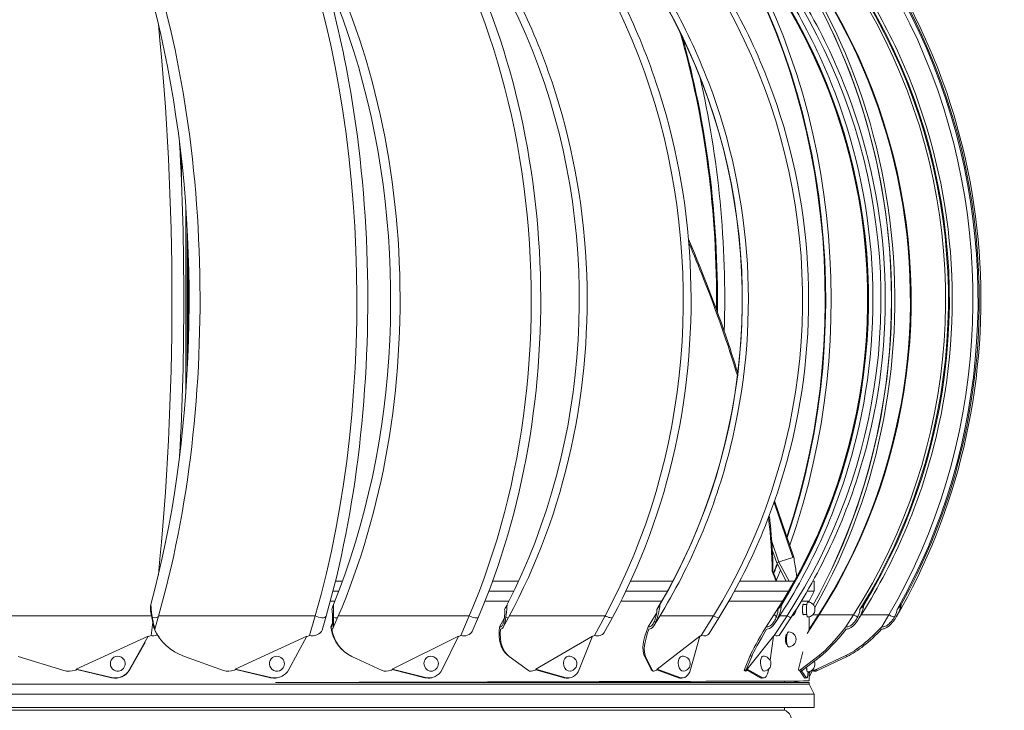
# Model space of a CAD drawing. Header units: millimetres. Extents: x -8040 to 8760, y -10081 to -7111.
# Tile 20 of 22: x 6005 to 6050, y -7702 to -7671. Entities that reach past the tile are written whole.
import ezdxf

# ---------------------------------------------------------------- set-up
doc = ezdxf.new("R2010")
doc.units = ezdxf.units.MM
doc.layers.add('PG_WYPOSAŻENIE', color=1, linetype='Continuous', lineweight=18)

# ---------------------------------------------------------------- blocks, each defined once
blk = doc.blocks.new('Darco')
at = {"extrusion": (0, 1, 0)}
for p, q in [((201.842, -868.638), (201.839, -868.011)), ((201.703, -874.998), (201.703, -869.509)), ((201.665, -870.128), (201.663, -874.349)), ((201.636, -873.748), (201.637, -870.729)), ((201.875, -876.811), (201.874, -876.588)), ((183.381, -880.014), (183.959, -878.319)), ((183.412, -880.024), (183.977, -878.369)), ((183.833, -880.163), (184.045, -879.542)), ((183.897, -880.185), (184.029, -879.798)), ((183.519, -880.744), (183.833, -880.163)), ((183.609, -880.744), (183.897, -880.185)), ((183.833, -880.163), (183.897, -880.185)), ((183.897, -880.185), (183.833, -880.163)), ((183.897, -880.185), (183.833, -880.163)), ((182.81, -880.744), (182.763, -880.744)), ((182.763, -880.744), (182.763, -881.044)), ((185.01, -880.744), (183.368, -880.744)), ((188.302, -880.744), (187.031, -880.744)), ((192.46, -880.744), (191.682, -880.744)), ((197.198, -880.744), (196.989, -880.744)), ((182.979, -881.044), (182.763, -881.044)), ((182.913, -881.344), (182.763, -881.044)), ((185.171, -881.044), (183.54, -881.044)), ((188.444, -881.044), (187.194, -881.044)), ((192.572, -881.044), (191.825, -881.044)), ((197.274, -881.044), (197.102, -881.044)), ((183.157, -881.344), (182.913, -881.344)), ((182.913, -881.375), (182.913, -881.344)), ((182.99, -881.443), (183.104, -881.444)), ((185.34, -881.344), (183.72, -881.344)), ((188.592, -881.344), (187.364, -881.344)), ((192.69, -881.344), (191.974, -881.344)), ((197.353, -881.344), (197.22, -881.344)), ((180.728, -882.112), (180.517, -881.753)), ((181.349, -881.753), (180.517, -881.753)), ((181.809, -882.112), (181.579, -881.753)), ((182.616, -881.753), (181.579, -881.753)), ((182.977, -882.315), (182.616, -881.753)), ((182.809, -881.753), (182.636, -881.753)), ((182.929, -882.21), (182.647, -881.769)), ((182.989, -881.743), (183.104, -881.744)), ((184.212, -882.112), (183.978, -881.753)), ((187.773, -882.112), (187.551, -881.753)), ((181.452, -881.916), (181.407, -881.844)), ((182.913, -881.819), (182.909, -881.81)), ((182.913, -882.185), (182.913, -881.812)), ((183.799, -882.347), (183.472, -881.846)), ((183.803, -881.78), (183.585, -881.78)), ((183.972, -882.374), (183.585, -881.78)), ((183.945, -881.998), (183.845, -881.846)), ((185.933, -882.322), (185.636, -881.842)), ((187.414, -881.78), (185.802, -881.78)), ((186.17, -882.374), (185.802, -881.78)), ((187.591, -882.067), (187.452, -881.842)), ((189.097, -882.291), (188.847, -881.832)), ((191.953, -881.78), (189.069, -881.78)), ((189.392, -882.374), (189.069, -881.78)), ((192.139, -882.123), (191.981, -881.832)), ((192.249, -882.112), (192.106, -881.848)), ((193.075, -882.256), (192.886, -881.816)), ((197.109, -881.78), (193.163, -881.78)), ((193.419, -882.374), (193.163, -881.78)), ((197.274, -882.163), (197.124, -881.816)), ((197.336, -882.112), (197.283, -881.991)), ((197.6, -882.216), (197.478, -881.792)), ((202.529, -881.78), (197.805, -881.78)), ((197.976, -882.374), (197.805, -881.78)), ((202.646, -882.185), (202.533, -881.792)), ((202.754, -882.374), (202.703, -881.973)), ((207.845, -881.78), (202.741, -881.78)), ((183.583, -882.344), (183.602, -882.344)), ((202.686, -882.112), (202.679, -882.089)), ((183.583, -882.644), (183.602, -882.644)), ((183.972, -882.374), (183.992, -882.399)), ((184.097, -883.118), (183.991, -882.395)), ((183.991, -882.395), (184.782, -883.395)), ((186.17, -882.374), (186.213, -882.408)), ((186.493, -883.401), (186.209, -882.395)), ((186.209, -882.395), (187.501, -883.395)), ((189.392, -882.374), (189.456, -882.412)), ((189.849, -883.401), (189.449, -882.395)), ((189.449, -882.395), (191.154, -883.395)), ((193.419, -882.374), (193.499, -882.415)), ((193.98, -883.401), (193.49, -882.395)), ((193.49, -882.395), (195.492, -883.395)), ((197.976, -882.374), (198.068, -882.417)), ((198.603, -883.401), (198.057, -882.395)), ((198.057, -882.395), (200.219, -883.395)), ((202.535, -882.402), (202.516, -882.43)), ((202.754, -882.374), (202.848, -882.417)), ((202.848, -882.417), (202.838, -882.395)), ((203.403, -883.401), (202.838, -882.395)), ((202.838, -882.395), (205.014, -883.395)), ((202.937, -882.588), (203.395, -883.405)), ((183.236, -883.392), (183.112, -882.866)), ((197.024, -882.778), (196.996, -882.805)), ((181.81, -882.979), (181.772, -883.007)), ((182.664, -883.431), (181.772, -883.007)), ((181.81, -882.979), (182.702, -883.404)), ((182.617, -882.979), (182.576, -883.007)), ((183.131, -883.431), (182.576, -883.007)), ((182.617, -882.979), (183.173, -883.404)), ((184.692, -882.979), (184.65, -883.007)), ((184.83, -883.431), (184.65, -883.007)), ((184.692, -882.979), (184.872, -883.404)), ((187.645, -883.431), (187.852, -883.007)), ((187.891, -882.979), (187.684, -883.404)), ((187.891, -882.979), (187.852, -883.007)), ((191.383, -883.431), (191.963, -883.007)), ((192.013, -882.968), (191.978, -882.995)), ((195.791, -883.431), (196.705, -883.007)), ((200.567, -883.431), (201.752, -883.007)), ((205.387, -883.431), (206.763, -883.007)), ((182.664, -883.431), (182.702, -883.404)), ((182.828, -883.42), (182.8, -883.44)), ((182.822, -883.424), (182.913, -883.638)), ((182.913, -883.527), (182.881, -883.451)), ((182.913, -883.747), (182.913, -883.462)), ((182.989, -883.393), (183.004, -883.393)), ((183.148, -883.443), (183.007, -883.645)), ((183.056, -883.649), (183.2, -883.443)), ((183.131, -883.431), (183.173, -883.404)), ((183.228, -883.425), (183.187, -883.452)), ((183.236, -883.397), (183.236, -883.392)), ((184.138, -883.401), (184.137, -883.389)), ((184.782, -883.395), (184.338, -883.645)), ((184.384, -883.649), (184.796, -883.417)), ((184.782, -883.395), (184.784, -883.402)), ((184.784, -883.402), (184.798, -883.42)), ((184.798, -883.42), (184.802, -883.424)), ((184.83, -883.431), (184.872, -883.404)), ((184.877, -883.427), (184.835, -883.454)), ((187.501, -883.395), (186.818, -883.645)), ((186.857, -883.649), (187.509, -883.411)), ((187.501, -883.395), (187.497, -883.402)), ((187.497, -883.402), (187.52, -883.42)), ((187.52, -883.42), (187.527, -883.424)), ((187.671, -883.42), (187.631, -883.447)), ((187.645, -883.431), (187.684, -883.404)), ((191.154, -883.395), (190.279, -883.645)), ((190.308, -883.649), (191.154, -883.408)), ((191.154, -883.395), (191.143, -883.402)), ((191.143, -883.402), (191.174, -883.42)), ((191.174, -883.42), (191.183, -883.424)), ((195.492, -883.395), (194.484, -883.645)), ((194.502, -883.649), (195.484, -883.406)), ((195.492, -883.395), (195.476, -883.402)), ((195.476, -883.402), (195.512, -883.42)), ((195.512, -883.42), (195.523, -883.424)), ((200.219, -883.395), (199.147, -883.645)), ((199.153, -883.649), (200.204, -883.404)), ((200.219, -883.395), (200.198, -883.402)), ((200.198, -883.402), (200.237, -883.42)), ((200.237, -883.42), (200.25, -883.424)), ((203.395, -883.405), (203.403, -883.401)), ((203.943, -883.649), (204.992, -883.403)), ((205.014, -883.395), (203.95, -883.645)), ((205.014, -883.395), (204.989, -883.402)), ((204.989, -883.402), (205.028, -883.42)), ((205.028, -883.42), (205.041, -883.424)), ((182.913, -883.844), (182.763, -884.144)), ((199.006, -883.795), (182.913, -883.795)), ((182.913, -883.844), (182.913, -883.795)), ((219.361, -883.844), (182.913, -883.844)), ((183.038, -883.661), (182.989, -883.657)), ((183.056, -883.649), (183.007, -883.645)), ((183.27, -883.763), (183.212, -883.749)), ((183.27, -883.763), (183.27, -883.749)), ((183.369, -883.763), (183.27, -883.763)), ((183.369, -883.763), (183.369, -883.749)), ((183.658, -883.75), (183.658, -883.795)), ((184.331, -883.661), (184.286, -883.657)), ((184.384, -883.649), (184.338, -883.645)), ((186.767, -883.66), (186.728, -883.656)), ((186.857, -883.649), (186.818, -883.645)), ((190.175, -883.659), (190.145, -883.655)), ((190.308, -883.649), (190.279, -883.645)), ((194.306, -883.652), (194.288, -883.648)), ((194.502, -883.649), (194.484, -883.645)), ((198.763, -883.576), (198.757, -883.572)), ((199.153, -883.649), (199.147, -883.645)), ((203.943, -883.649), (203.95, -883.645)), ((219.51, -884.144), (182.763, -884.144)), ((182.763, -884.144), (182.763, -884.544)), ((219.51, -884.544), (182.763, -884.544)), ((183.658, -884.544), (183.658, -884.632)), ((218.748, -884.632), (183.658, -884.632))]:
    blk.add_line(p, q, dxfattribs=at)
for centre, radius, start, end in [((182.968, -881.593), 0.225, 89.8402, 269.8402), ((183.538, -881.594), 0.225, 180.6691, 244.3812), ((183.538, -882.494), 0.225, 90, 270), ((182.968, -883.243), 0.225, 155.3617, 269.8402), ((184.294, -883.228), 0.225, 85.023, 265.023), ((186.727, -883.228), 0.225, 84.1819, 264.1819), ((190.147, -883.228), 0.225, 82.3812, 262.3812), ((194.32, -883.228), 0.225, 77.8082, 257.8082), ((198.963, -883.228), 0.225, 55.6907, 235.6907), ((203.758, -883.228), 0.225, 299.0901, 119.0901), ((183.758, -884.915), 0.3, 109.4712, 250.5288)]:
    blk.add_arc(centre, radius, start, end)
for centre, major_axis, ratio, start_param, end_param in [((193.561, -872.254), (0, -17.366), 0.897258, 3.264591, 5.291157), ((195.84, -872.254), (0, -17.366), 0.980955, 3.264591, 5.291157), ((198.484, -872.254), (0, -17.366), 0.997801, 3.264591, 5.291157), ((193.416, -872.254), (0, -17.416), 0.897258, 3.326566, 5.268273), ((193.436, -872.254), (0, -17.396), 0.897258, 3.307238, 5.279058), ((195.785, -872.254), (0, -17.396), 0.980955, 3.307238, 5.279058), ((195.776, -872.254), (0, -17.416), 0.980955, 3.326566, 5.268273), ((198.503, -872.254), (0, -17.396), 0.997801, 3.307238, 5.279058), ((198.506, -872.254), (0, -17.416), 0.997801, 3.326566, 5.268273), ((199.604, -872.254), (0, -17.416), 0.946649, 3.383649, 5.291157), ((201.405, -872.254), (0, -17.396), 0.946649, 3.307238, 5.279058), ((201.419, -872.254), (0, -17.416), 0.946649, 3.326566, 5.268273), ((201.185, -872.254), (0, -17.416), 0.830984, 3.383649, 5.291157), ((204.318, -872.254), (0, -17.416), 0.830984, 3.326566, 5.268273), ((207.005, -872.254), (0, -17.416), 0.658689, 3.326566, 5.268273), ((209.297, -872.254), (0, -17.416), 0.441506, 3.326566, 5.268273), ((196.877, -872.254), (0, -17.366), 0.980955, 3.385474, 5.291157), ((198.132, -872.254), (0, -17.416), 0.997801, 3.469844, 5.291157), ((202.767, -872.254), (0, -17.416), 0.658689, 3.687695, 5.291157), ((196.932, -872.254), (0, -17.396), 0.980955, 3.704694, 5.291157), ((196.044, -872.254), (0, -17.396), 0.897258, 3.797287, 5.269338), ((195.919, -872.254), (0, -17.366), 0.897258, 3.871548, 5.276331), ((195.508, -872.254), (0, -17.396), 0.752415, 3.926771, 5.137163), ((195.539, -872.254), (0, -17.416), 0.752415, 3.92504, 5.135378), ((204.242, -872.254), (0, -17.416), 0.441506, 3.960699, 5.291157), ((195.321, -872.254), (0, -17.366), 0.752415, 3.977933, 5.152914), ((205.51, -872.254), (0, -17.416), 0.194234, 4.215778, 5.209), ((196.065, -872.254), (0, -17.416), 0.897258, 4.232601, 5.192177), ((195.398, -872.254), (0, -17.416), 0.556296, 4.23159, 4.72969), ((195.36, -872.254), (0, -17.396), 0.556296, 4.239174, 4.733834), ((195.124, -872.254), (0, -17.366), 0.556296, 4.314733, 4.767526), ((205.151, -872.254), (0, -17.416), 0.194234, 4.438441, 4.986337), ((183.475, -880.047), (0.0946, -0.0323), 0.011855, 2.909685, 3.166509), ((183.475, -880.047), (0.0946, -0.0323), 0.011855, 2.909685, 3.166509), ((183.475, -880.047), (0.0946, -0.0323), 0.011855, 2.466297, 2.803748), ((183.475, -880.047), (0.0946, -0.0323), 0.011855, 2.466297, 2.803748), ((195.508, -872.254), (0, -17.396), 0.752415, 5.188526, 5.206386), ((195.539, -872.254), (0, -17.416), 0.752415, 5.186985, 5.204702), ((195.321, -872.254), (0, -17.366), 0.752415, 5.200999, 5.220493), ((201.203, -880.445), (-18.1, -0.03), 0.006006, 5.960877, 5.965381), ((182.968, -881.593), (-0.001, -0.225), 0.130266, 0, 3.109972), ((182.968, -881.593), (-0.001, -0.225), 0.130266, 3.109972, 3.141593), ((180.475, -881.736), (-0.129, -0.076), 0.241501, 0.060944, 1.76018), ((181.575, -881.736), (0.126, 0.081), 0.106245, 3.41708, 4.675295), ((182.669, -881.736), (0.126, 0.081), 0.106245, 4.346767, 4.465136), ((184.013, -881.736), (0.126, 0.082), 0.036251, 1.8277, 2.605411), ((201.313, -872.254), (0, -17.366), 0.946649, 5.287154, 5.291157), ((187.622, -881.736), (0.128, 0.079), 0.176277, 2.049779, 2.281641), ((181.575, -881.736), (0.168, 0.108), 0.106245, 2.963066, 3.141593), ((183.639, -881.736), (0.168, 0.109), 0.036251, 3.141593, 4.356418), ((184.013, -881.736), (0.168, 0.109), 0.036251, 3.141593, 3.539929), ((185.807, -881.736), (0.17, 0.105), 0.176277, 3.141593, 4.578497), ((187.622, -881.736), (0.17, 0.105), 0.176277, 3.141593, 3.762008), ((189.023, -881.736), (0.176, 0.095), 0.30429, 3.141593, 4.811676), ((192.157, -881.736), (0.176, 0.095), 0.30429, 3.141593, 3.995187), ((193.069, -881.736), (0.184, 0.079), 0.411566, 3.141593, 5.063912), ((197.308, -881.736), (0.184, 0.079), 0.411566, 3.141593, 4.247423), ((197.67, -881.736), (0.192, 0.055), 0.490794, 3.141593, 5.340275), ((202.725, -881.736), (0.192, 0.055), 0.490794, 3.141593, 4.523786), ((181.014, -881.003), (1.472, -2.021), 0.369601, 5.008268, 5.685397), ((180.976, -881.03), (1.472, -2.021), 0.369601, 5.035108, 5.685397), ((181.469, -881.03), (1.386, -2.081), 0.162601, 5.190144, 5.840433), ((181.51, -881.003), (1.386, -2.081), 0.162601, 5.163304, 5.840433), ((182.994, -882.243), (-0.117, -0.096), 0.449916, 4.907084, 5.025453), ((183.538, -882.494), (0, -0.225), 0.268487, 0, 3.141593), ((183.97, -882.243), (-0.173, -0.101), 0.605975, 0.030406, 1.24523), ((183.307, -881.03), (1.37, -2.091), 0.05548, 0.29855, 0.948839), ((183.349, -881.003), (1.37, -2.091), 0.05548, 0.29855, 0.975679), ((186.12, -882.243), (-0.198, -0.052), 0.685576, 0.20532, 1.642225), ((186.364, -881.03), (1.42, -2.057), 0.269781, 0.150762, 0.801052), ((186.404, -881.003), (1.42, -2.057), 0.269781, 0.150762, 0.827892), ((189.298, -882.243), (-0.214, 0.004), 0.677654, 0.365442, 2.035526), ((190.433, -881.03), (1.545, -1.965), 0.465696, 6.267035, 6.917324), ((190.468, -881.003), (1.545, -1.965), 0.465696, 0, 0.660979), ((193.287, -882.243), (-0.219, 0.047), 0.627264, 0.420363, 2.342682), ((195.236, -881.03), (1.761, -1.775), 0.629874, 6.059577, 6.709866), ((195.263, -881.003), (1.761, -1.775), 0.629874, 0, 0.453521), ((197.816, -882.243), (-0.215, 0.08), 0.564052, 0.395301, 2.593983), ((200.445, -881.03), (2.071, -1.4), 0.751128, 5.779834, 6.430124), ((200.463, -881.003), (2.071, -1.4), 0.751128, 0, 0.173778), ((202.576, -882.243), (-0.204, 0.105), 0.48954, 1.753281, 2.822569), ((184.294, -883.228), (-0.02, -0.224), 0.393764, 0, 2.745786), ((184.294, -883.228), (-0.02, -0.224), 0.393764, 2.745786, 3.141593), ((186.727, -883.228), (-0.023, -0.224), 0.617359, 0, 2.774332), ((186.727, -883.228), (-0.023, -0.224), 0.617359, 2.774332, 3.141593), ((190.147, -883.228), (-0.03, -0.223), 0.798883, 0, 2.817966), ((190.147, -883.228), (-0.03, -0.223), 0.798883, 2.817966, 3.141593), ((194.32, -883.228), (-0.048, -0.22), 0.925963, 0, 2.908964), ((194.32, -883.228), (-0.048, -0.22), 0.925963, 2.908964, 3.141593), ((198.963, -883.228), (-0.127, -0.186), 0.989941, 0, 3.141593), ((203.758, -883.228), (0.109, -0.197), 0.986456, 3.141593, 6.283185), ((182.505, -883.036), (0.294, -0.404), 0.369601, 5.685397, 6.283185), ((182.543, -883.009), (0.294, -0.404), 0.369601, 5.685397, 6.218875), ((183.029, -883.159), (0.04, 0.498), 0.143334, 2.24977, 3.381054), ((182.968, -883.243), (-0.001, -0.225), 0.130266, 0, 1.192221), ((182.91, -883.036), (0.277, -0.416), 0.162601, 5.840433, 6.283185), ((182.951, -883.009), (0.277, -0.416), 0.162601, 5.840433, 6.559271), ((184.329, -883.159), (0.043, 0.498), 0.393764, 2.111352, 3.403744), ((184.561, -883.036), (0.274, -0.418), 0.05548, 5.862898, 6.581735), ((184.603, -883.009), (0.274, -0.418), 0.05548, 0, 0.29855), ((186.779, -883.159), (0.051, 0.497), 0.617359, 2.139898, 3.43229), ((187.347, -883.036), (0.284, -0.411), 0.269781, 5.71511, 6.433947), ((187.387, -883.009), (0.284, -0.411), 0.269781, 0, 0.150762), ((190.211, -883.159), (0.066, 0.496), 0.798883, 2.183532, 3.475924), ((191.077, -883.036), (0.309, -0.393), 0.465696, 5.548197, 6.267035), ((194.393, -883.159), (0.106, 0.489), 0.925963, 2.27453, 3.566922), ((195.497, -883.036), (0.352, -0.355), 0.629874, 5.340739, 6.059577), ((199.039, -883.159), (0.282, 0.413), 0.989941, 2.671187, 3.963579), ((200.306, -883.036), (0.414, -0.28), 0.751128, 5.060997, 5.779834), ((203.825, -883.163), (-0.243, 0.437), 0.986456, 1.575129, 2.867521), ((203.833, -883.159), (-0.243, 0.437), 0.986456, 1.575129, 2.867521), ((205.176, -883.036), (0.479, -0.142), 0.821194, 4.675732, 5.394569), ((201.203, -883.795), (-18.29, 0.048), 0.00032, 0.000001, 1.450369), ((183.078, -883.163), (0.04, 0.498), 0.143334, 3.141593, 3.381054), ((184.375, -883.163), (0.043, 0.498), 0.393764, 3.141593, 3.403744), ((186.818, -883.163), (0.051, 0.497), 0.617359, 3.141593, 3.43229), ((190.241, -883.163), (0.066, 0.496), 0.798883, 3.141593, 3.475924), ((194.412, -883.163), (0.106, 0.489), 0.925963, 3.141593, 3.566922), ((199.045, -883.163), (-0.282, -0.413), 0.989941, 0, 0.821986)]:
    blk.add_ellipse(centre, major_axis=major_axis, ratio=ratio, start_param=start_param, end_param=end_param)
for points, knots in [([(180.291, -881.818), (179.374, -880.249), (178.685, -878.516), (177.831, -874.896), (177.667, -873.009), (177.88, -869.273), (178.258, -867.424), (179.517, -863.952), (180.399, -862.33), (182.576, -859.476), (183.872, -858.245), (186.745, -856.3), (188.321, -855.586), (190.381, -855.058), (190.806, -854.969), (191.233, -854.9)], [4.134981, 4.134981, 4.134981, 4.134981, 4.455352, 4.455352, 4.775941, 4.775941, 5.096576, 5.096576, 5.417101, 5.417101, 5.737329, 5.737329, 6.057066, 6.057066, 6.139218, 6.139218, 6.139218, 6.139218]), ([(181.407, -881.844), (180.403, -880.278), (179.647, -878.547), (178.708, -874.931), (178.525, -873.045), (178.751, -869.311), (179.159, -867.462), (180.526, -863.989), (181.484, -862.366), (183.853, -859.508), (185.264, -858.274), (188.395, -856.321), (190.114, -855.602), (192.384, -855.062), (192.871, -854.969), (193.361, -854.897)], [4.133621, 4.133621, 4.133621, 4.133621, 4.453679, 4.453679, 4.773797, 4.773797, 5.093931, 5.093931, 5.414031, 5.414031, 5.734057, 5.734057, 6.053997, 6.053997, 6.140319, 6.140319, 6.140319, 6.140319]), ([(183.845, -881.846), (182.824, -880.28), (182.056, -878.549), (181.101, -874.933), (180.914, -873.047), (181.143, -869.313), (181.558, -867.465), (182.947, -863.993), (183.92, -862.369), (186.329, -859.511), (187.763, -858.277), (190.946, -856.323), (192.695, -855.603), (195.01, -855.061), (195.513, -854.967), (196.019, -854.894)], [4.133621, 4.133621, 4.133621, 4.133621, 4.453627, 4.453627, 4.773641, 4.773641, 5.093657, 5.093657, 5.413669, 5.413669, 5.733671, 5.733671, 6.053664, 6.053664, 6.141298, 6.141298, 6.141298, 6.141298]), ([(187.452, -881.842), (186.483, -880.275), (185.754, -878.544), (184.848, -874.926), (184.672, -873.04), (184.89, -869.305), (185.285, -867.456), (186.606, -863.982), (187.532, -862.359), (189.822, -859.501), (191.185, -858.268), (194.209, -856.316), (195.869, -855.598), (198.068, -855.058), (198.546, -854.964), (199.026, -854.892)], [4.133621, 4.133621, 4.133621, 4.133621, 4.453796, 4.453796, 4.774117, 4.774117, 5.094473, 5.094473, 5.41475, 5.41475, 5.734844, 5.734844, 6.054687, 6.054687, 6.142297, 6.142297, 6.142297, 6.142297]), ([(191.981, -881.832), (191.129, -880.263), (190.489, -878.531), (189.695, -874.911), (189.542, -873.024), (189.737, -869.287), (190.086, -867.437), (191.251, -863.963), (192.068, -862.339), (194.086, -859.482), (195.287, -858.249), (197.952, -856.302), (199.414, -855.587), (201.345, -855.053), (201.76, -854.96), (202.177, -854.89)], [4.133621, 4.133621, 4.133621, 4.133621, 4.454288, 4.454288, 4.775186, 4.775186, 5.096124, 5.096124, 5.416963, 5.416963, 5.737446, 5.737446, 6.057133, 6.057133, 6.14347, 6.14347, 6.14347, 6.14347]), ([(197.124, -881.816), (196.448, -880.245), (195.941, -878.51), (195.313, -874.888), (195.193, -873.002), (195.351, -869.267), (195.629, -867.419), (196.557, -863.947), (197.207, -862.324), (198.815, -859.467), (199.772, -858.234), (201.9, -856.287), (203.069, -855.572), (204.607, -855.045), (204.929, -854.956), (205.254, -854.887)], [4.133621, 4.133621, 4.133621, 4.133621, 4.455117, 4.455117, 4.776532, 4.776532, 5.097905, 5.097905, 5.419365, 5.419365, 5.740798, 5.740798, 6.061079, 6.061079, 6.145097, 6.145097, 6.145097, 6.145097]), ([(202.533, -881.792), (202.08, -880.222), (201.74, -878.488), (201.321, -874.871), (201.241, -872.989), (201.348, -869.263), (201.534, -867.42), (202.156, -863.957), (202.591, -862.338), (203.67, -859.483), (204.313, -858.248), (205.754, -856.29), (206.552, -855.567), (207.607, -855.039), (207.823, -854.952), (208.041, -854.885)], [4.133621, 4.133621, 4.133621, 4.133621, 4.455737, 4.455737, 4.777191, 4.777191, 5.09851, 5.09851, 5.420157, 5.420157, 5.742716, 5.742716, 6.066074, 6.066074, 6.147932, 6.147932, 6.147932, 6.147932]), ([(183.472, -881.846), (182.451, -880.28), (181.682, -878.549), (180.727, -874.933), (180.541, -873.047), (180.769, -869.313), (181.184, -867.465), (182.573, -863.993), (183.547, -862.369), (185.956, -859.511), (187.39, -858.277), (190.477, -856.382), (192.111, -855.691), (193.81, -855.258)], [4.133621, 4.133621, 4.133621, 4.133621, 4.453627, 4.453627, 4.773641, 4.773641, 5.093657, 5.093657, 5.413669, 5.413669, 5.733671, 5.733671, 6.034316, 6.034316, 6.034316, 6.034316]), ([(185.636, -881.842), (184.667, -880.275), (183.938, -878.544), (183.032, -874.926), (182.856, -873.04), (183.075, -869.305), (183.47, -867.456), (184.791, -863.982), (185.717, -862.359), (188.006, -859.501), (189.369, -858.268), (192.294, -856.38), (193.836, -855.694), (195.44, -855.262)], [4.133621, 4.133621, 4.133621, 4.133621, 4.453796, 4.453796, 4.774117, 4.774117, 5.094473, 5.094473, 5.41475, 5.41475, 5.734844, 5.734844, 6.033642, 6.033642, 6.033642, 6.033642]), ([(188.847, -881.832), (187.996, -880.263), (187.356, -878.531), (186.561, -874.911), (186.408, -873.024), (186.603, -869.287), (186.952, -867.437), (188.118, -863.963), (188.934, -862.339), (190.952, -859.482), (192.153, -858.249), (194.253, -856.715), (195.061, -856.241), (195.9, -855.859)], [4.133621, 4.133621, 4.133621, 4.133621, 4.454288, 4.454288, 4.775186, 4.775186, 5.096124, 5.096124, 5.416963, 5.416963, 5.737446, 5.737446, 5.921309, 5.921309, 5.921309, 5.921309]), ([(192.886, -881.816), (192.21, -880.245), (191.702, -878.51), (191.075, -874.888), (190.954, -873.002), (191.112, -869.267), (191.391, -867.419), (192.319, -863.947), (192.968, -862.324), (194.239, -860.065), (194.758, -859.3), (195.321, -858.614)], [4.133621, 4.133621, 4.133621, 4.133621, 4.455117, 4.455117, 4.776532, 4.776532, 5.097905, 5.097905, 5.419365, 5.419365, 5.606207, 5.606207, 5.606207, 5.606207]), ([(197.478, -881.792), (197.025, -880.222), (196.685, -878.488), (196.266, -874.871), (196.186, -872.989), (196.293, -869.263), (196.48, -867.42), (197.009, -864.473), (197.288, -863.312), (197.622, -862.235)], [4.133621, 4.133621, 4.133621, 4.133621, 4.455737, 4.455737, 4.777191, 4.777191, 5.09851, 5.09851, 5.324388, 5.324388, 5.324388, 5.324388]), ([(186.556, -870.43), (186.074, -871.557), (185.65, -872.673), (185.216, -873.994), (185.141, -874.23), (185.07, -874.463)], [37.869406, 37.869406, 37.869406, 37.869406, 41.665895, 41.665895, 42.498692, 42.498692, 42.498692, 42.498692]), ([(185.08, -874.545), (185.366, -873.601), (185.708, -872.623), (186.244, -871.265), (186.392, -870.902), (186.547, -870.539)], [15.011186, 15.011186, 15.011186, 15.011186, 18.419874, 18.419874, 19.652024, 19.652024, 19.652024, 19.652024]), ([(184.121, -878.764), (184.112, -878.838), (184.104, -878.912), (184.04, -879.5), (184.011, -879.986), (184.009, -880.44)], [48.030266, 48.030266, 48.030266, 48.030266, 48.347283, 48.347283, 50.575277, 50.575277, 50.575277, 50.575277]), ([(183.291, -880.604), (183.299, -880.546), (183.308, -880.488), (183.338, -880.292), (183.36, -880.153), (183.381, -880.014)], [8.755486, 8.755486, 8.755486, 8.755486, 10.510679, 10.510679, 14.72082, 14.72082, 14.72082, 14.72082]), ([(183.381, -880.014), (183.381, -880.014), (183.384, -880.015), (183.399, -880.02), (183.496, -880.052), (183.637, -880.098), (183.777, -880.144), (183.833, -880.163)], [0.4898491, 0.4898491, 0.4898491, 0.4898491, 0.5104228, 0.5521139, 0.5521139, 0.8208456, 1, 1, 1, 1]), ([(180.304, -881.839), (180.287, -881.811), (180.27, -881.782), (180.199, -881.644), (180.163, -881.539), (180.145, -881.458), (180.143, -881.451), (180.142, -881.444)], [-1.7988048, -1.7988048, -1.7988048, -1.7988048, -1.6639224, -1.6639224, -1.1874308, -1.1874308, -1.1471192, -1.1471192, -1.1471192, -1.1471192]), ([(181.407, -881.839), (181.392, -881.811), (181.377, -881.782), (181.314, -881.644), (181.282, -881.539), (181.266, -881.458), (181.265, -881.451), (181.264, -881.444)], [-1.7988048, -1.7988048, -1.7988048, -1.7988048, -1.6639224, -1.6639224, -1.1874308, -1.1874308, -1.1471192, -1.1471192, -1.1471192, -1.1471192]), ([(183.088, -881.444), (183.089, -881.441), (183.09, -881.439), (183.093, -881.435), (183.095, -881.434), (183.097, -881.434), (183.099, -881.435), (183.102, -881.439), (183.103, -881.442), (183.106, -881.45), (183.107, -881.455), (183.11, -881.467), (183.111, -881.474), (183.113, -881.488), (183.114, -881.496), (183.116, -881.513), (183.117, -881.523), (183.118, -881.543), (183.118, -881.553), (183.119, -881.574), (183.119, -881.584), (183.119, -881.604), (183.119, -881.614), (183.118, -881.635), (183.118, -881.645), (183.117, -881.665), (183.116, -881.675), (183.114, -881.692), (183.113, -881.7), (183.111, -881.714), (183.11, -881.721), (183.107, -881.733), (183.106, -881.738), (183.103, -881.746), (183.102, -881.749), (183.099, -881.753), (183.097, -881.754), (183.095, -881.754), (183.093, -881.753), (183.09, -881.749), (183.089, -881.747), (183.088, -881.744)], [1.872453, 1.872453, 1.872453, 1.872453, 2.109457, 2.109457, 2.410808, 2.410808, 2.712159, 2.712159, 3.01351, 3.01351, 3.314861, 3.314861, 3.616212, 3.616212, 3.917563, 3.917563, 4.218914, 4.218914, 4.520265, 4.520265, 4.821616, 4.821616, 5.122967, 5.122967, 5.424318, 5.424318, 5.725669, 5.725669, 6.02702, 6.02702, 6.328371, 6.328371, 6.629722, 6.629722, 6.931073, 6.931073, 7.232424, 7.232424, 7.533775, 7.533775, 7.787004, 7.787004, 7.787004, 7.787004]), ([(183.86, -881.839), (183.847, -881.811), (183.836, -881.782), (183.784, -881.644), (183.758, -881.539), (183.746, -881.458), (183.745, -881.451), (183.744, -881.444)], [-1.7988048, -1.7988048, -1.7988048, -1.7988048, -1.6639224, -1.6639224, -1.1874308, -1.1874308, -1.1471192, -1.1471192, -1.1471192, -1.1471192]), ([(187.494, -881.839), (187.486, -881.811), (187.477, -881.782), (187.441, -881.644), (187.423, -881.539), (187.416, -881.458), (187.415, -881.451), (187.415, -881.444)], [-1.7988048, -1.7988048, -1.7988048, -1.7988048, -1.6639224, -1.6639224, -1.1874308, -1.1874308, -1.1471192, -1.1471192, -1.1471192, -1.1471192]), ([(192.063, -881.839), (192.059, -881.811), (192.054, -881.782), (192.036, -881.644), (192.027, -881.539), (192.025, -881.458), (192.025, -881.451), (192.025, -881.444)], [-1.7988048, -1.7988048, -1.7988048, -1.7988048, -1.6639224, -1.6639224, -1.1874308, -1.1874308, -1.1471192, -1.1471192, -1.1471192, -1.1471192]), ([(197.255, -881.839), (197.255, -881.811), (197.255, -881.782), (197.256, -881.644), (197.257, -881.539), (197.26, -881.458), (197.26, -881.451), (197.261, -881.444)], [-1.7988048, -1.7988048, -1.7988048, -1.7988048, -1.6639224, -1.6639224, -1.1874308, -1.1874308, -1.1471192, -1.1471192, -1.1471192, -1.1471192]), ([(202.715, -881.839), (202.72, -881.811), (202.725, -881.782), (202.745, -881.644), (202.755, -881.539), (202.764, -881.458), (202.764, -881.451), (202.765, -881.444)], [-1.7988048, -1.7988048, -1.7988048, -1.7988048, -1.6639224, -1.6639224, -1.1874308, -1.1874308, -1.1471192, -1.1471192, -1.1471192, -1.1471192]), ([(180.267, -881.592), (180.272, -881.642), (180.295, -881.711), (180.335, -881.792), (180.34, -881.801), (180.345, -881.81)], [-1.3181045, -1.3181045, -1.3181045, -1.3181045, -1.1361543, -1.1361543, -1.1130942, -1.1130942, -1.1130942, -1.1130942]), ([(181.387, -881.592), (181.389, -881.642), (181.408, -881.711), (181.444, -881.792), (181.448, -881.801), (181.452, -881.81)], [-1.3181045, -1.3181045, -1.3181045, -1.3181045, -1.1361543, -1.1361543, -1.1130942, -1.1130942, -1.1130942, -1.1130942]), ([(183.858, -881.592), (183.857, -881.642), (183.871, -881.711), (183.899, -881.792), (183.902, -881.801), (183.905, -881.81)], [-1.3181045, -1.3181045, -1.3181045, -1.3181045, -1.1361543, -1.1361543, -1.1130942, -1.1130942, -1.1130942, -1.1130942]), ([(187.511, -881.592), (187.507, -881.642), (187.515, -881.711), (187.533, -881.792), (187.535, -881.801), (187.537, -881.81)], [-1.3181045, -1.3181045, -1.3181045, -1.3181045, -1.1361543, -1.1361543, -1.1130942, -1.1130942, -1.1130942, -1.1130942]), ([(192.097, -881.592), (192.09, -881.642), (192.091, -881.711), (192.099, -881.792), (192.1, -881.801), (192.101, -881.81)], [-1.3181045, -1.3181045, -1.3181045, -1.3181045, -1.1361543, -1.1361543, -1.1130942, -1.1130942, -1.1130942, -1.1130942]), ([(197.303, -881.592), (197.294, -881.642), (197.289, -881.711), (197.285, -881.792), (197.285, -881.801), (197.285, -881.81)], [-1.3181045, -1.3181045, -1.3181045, -1.3181045, -1.1361543, -1.1361543, -1.1130942, -1.1130942, -1.1130942, -1.1130942]), ([(202.776, -881.592), (202.765, -881.642), (202.753, -881.711), (202.739, -881.792), (202.737, -881.801), (202.736, -881.81)], [-1.3181045, -1.3181045, -1.3181045, -1.3181045, -1.1361543, -1.1361543, -1.1130942, -1.1130942, -1.1130942, -1.1130942]), ([(180.734, -882.187), (180.702, -882.187), (180.667, -882.178), (180.548, -882.13), (180.464, -882.052), (180.368, -881.937), (180.335, -881.89), (180.304, -881.839)], [0.0831173, 0.0831173, 0.0831173, 0.0831173, 0.1770313, 0.1770313, 0.4676164, 0.4676164, 0.6311726, 0.6311726, 0.6311726, 0.6311726]), ([(180.345, -881.81), (180.373, -881.861), (180.406, -881.91), (180.467, -881.983), (180.499, -882.016), (180.57, -882.072), (180.608, -882.096), (180.666, -882.113), (180.686, -882.117), (180.713, -882.116), (180.721, -882.114), (180.728, -882.112)], [1.1184038, 1.1184038, 1.1184038, 1.1184038, 1.2820022, 1.2820022, 1.4092094, 1.4092094, 1.5364166, 1.5364166, 1.5910507, 1.5910507, 1.6150046, 1.6150046, 1.6150046, 1.6150046]), ([(181.806, -882.187), (181.774, -882.187), (181.74, -882.178), (181.627, -882.13), (181.551, -882.052), (181.465, -881.937), (181.435, -881.89), (181.407, -881.839)], [0.0831173, 0.0831173, 0.0831173, 0.0831173, 0.1770313, 0.1770313, 0.4676164, 0.4676164, 0.6311726, 0.6311726, 0.6311726, 0.6311726]), ([(181.452, -881.81), (181.477, -881.861), (181.506, -881.91), (181.561, -881.983), (181.59, -882.016), (181.655, -882.072), (181.691, -882.096), (181.747, -882.113), (181.767, -882.117), (181.794, -882.116), (181.802, -882.114), (181.809, -882.112)], [1.1184038, 1.1184038, 1.1184038, 1.1184038, 1.2820022, 1.2820022, 1.4092094, 1.4092094, 1.5364166, 1.5364166, 1.5910507, 1.5910507, 1.6150046, 1.6150046, 1.6150046, 1.6150046]), ([(184.199, -882.187), (184.17, -882.187), (184.139, -882.178), (184.04, -882.13), (183.978, -882.052), (183.907, -881.937), (183.882, -881.89), (183.86, -881.839)], [0.0831173, 0.0831173, 0.0831173, 0.0831173, 0.1770313, 0.1770313, 0.4676164, 0.4676164, 0.6311726, 0.6311726, 0.6311726, 0.6311726]), ([(183.905, -881.81), (183.925, -881.861), (183.949, -881.91), (183.994, -881.983), (184.018, -882.016), (184.073, -882.072), (184.104, -882.096), (184.154, -882.113), (184.172, -882.117), (184.197, -882.116), (184.205, -882.114), (184.212, -882.112)], [1.1184038, 1.1184038, 1.1184038, 1.1184038, 1.2820022, 1.2820022, 1.4092094, 1.4092094, 1.5364166, 1.5364166, 1.5910507, 1.5910507, 1.6150046, 1.6150046, 1.6150046, 1.6150046]), ([(187.751, -882.187), (187.726, -882.187), (187.701, -882.178), (187.623, -882.13), (187.578, -882.052), (187.527, -881.937), (187.51, -881.89), (187.494, -881.839)], [0.0831173, 0.0831173, 0.0831173, 0.0831173, 0.1770313, 0.1770313, 0.4676164, 0.4676164, 0.6311726, 0.6311726, 0.6311726, 0.6311726]), ([(187.537, -881.81), (187.551, -881.861), (187.567, -881.91), (187.599, -881.983), (187.617, -882.016), (187.658, -882.072), (187.682, -882.096), (187.723, -882.113), (187.738, -882.117), (187.76, -882.116), (187.767, -882.114), (187.773, -882.112)], [1.1184038, 1.1184038, 1.1184038, 1.1184038, 1.2820022, 1.2820022, 1.4092094, 1.4092094, 1.5364166, 1.5364166, 1.5910507, 1.5910507, 1.6150046, 1.6150046, 1.6150046, 1.6150046]), ([(192.22, -882.187), (192.201, -882.187), (192.184, -882.178), (192.131, -882.13), (192.107, -882.052), (192.08, -881.937), (192.071, -881.89), (192.063, -881.839)], [0.0831173, 0.0831173, 0.0831173, 0.0831173, 0.1770313, 0.1770313, 0.4676164, 0.4676164, 0.6311726, 0.6311726, 0.6311726, 0.6311726]), ([(192.101, -881.81), (192.107, -881.861), (192.115, -881.91), (192.132, -881.983), (192.142, -882.016), (192.167, -882.072), (192.182, -882.096), (192.211, -882.113), (192.222, -882.117), (192.238, -882.116), (192.244, -882.114), (192.249, -882.112)], [1.1184038, 1.1184038, 1.1184038, 1.1184038, 1.2820022, 1.2820022, 1.4092094, 1.4092094, 1.5364166, 1.5364166, 1.5910507, 1.5910507, 1.6150046, 1.6150046, 1.6150046, 1.6150046]), ([(197.301, -882.187), (197.289, -882.187), (197.281, -882.178), (197.258, -882.13), (197.256, -882.052), (197.254, -881.937), (197.255, -881.89), (197.255, -881.839)], [0.0831173, 0.0831173, 0.0831173, 0.0831173, 0.1770313, 0.1770313, 0.4676164, 0.4676164, 0.6311726, 0.6311726, 0.6311726, 0.6311726]), ([(197.285, -881.81), (197.283, -881.861), (197.282, -881.91), (197.283, -881.983), (197.284, -882.016), (197.291, -882.072), (197.296, -882.096), (197.311, -882.113), (197.317, -882.117), (197.328, -882.116), (197.332, -882.114), (197.336, -882.112)], [1.1184038, 1.1184038, 1.1184038, 1.1184038, 1.2820022, 1.2820022, 1.4092094, 1.4092094, 1.5364166, 1.5364166, 1.5910507, 1.5910507, 1.6150046, 1.6150046, 1.6150046, 1.6150046]), ([(202.648, -882.187), (202.645, -882.187), (202.645, -882.178), (202.653, -882.13), (202.674, -882.052), (202.698, -881.937), (202.707, -881.89), (202.715, -881.839)], [0.0831173, 0.0831173, 0.0831173, 0.0831173, 0.1770313, 0.1770313, 0.4676164, 0.4676164, 0.6311726, 0.6311726, 0.6311726, 0.6311726]), ([(202.736, -881.81), (202.726, -881.861), (202.716, -881.91), (202.701, -881.983), (202.694, -882.016), (202.682, -882.072), (202.677, -882.096), (202.677, -882.113), (202.678, -882.117), (202.682, -882.116), (202.684, -882.114), (202.686, -882.112)], [1.1184038, 1.1184038, 1.1184038, 1.1184038, 1.2820022, 1.2820022, 1.4092094, 1.4092094, 1.5364166, 1.5364166, 1.5910507, 1.5910507, 1.6150046, 1.6150046, 1.6150046, 1.6150046]), ([(183.581, -882.336), (183.583, -882.335), (183.585, -882.334), (183.593, -882.334), (183.598, -882.338), (183.609, -882.354), (183.614, -882.367), (183.622, -882.395), (183.625, -882.413), (183.63, -882.452), (183.631, -882.474), (183.631, -882.494)], [0.698764, 0.698764, 0.698764, 0.698764, 0.7232424, 0.7232424, 0.7835126, 0.7835126, 0.8437828, 0.8437828, 0.904053, 0.904053, 0.9643232, 0.9643232, 0.9643232, 0.9643232]), ([(183.631, -882.494), (183.631, -882.514), (183.63, -882.535), (183.625, -882.575), (183.622, -882.593), (183.614, -882.621), (183.609, -882.634), (183.598, -882.65), (183.593, -882.654), (183.585, -882.654), (183.583, -882.653), (183.581, -882.652)], [0, 0, 0, 0, 0.0602702, 0.0602702, 0.1205404, 0.1205404, 0.1808106, 0.1808106, 0.2410808, 0.2410808, 0.2655592, 0.2655592, 0.2655592, 0.2655592])]:
    blk.add_open_spline(points, degree=3, knots=knots)
for points in [[(184.035, -880.439), (184.039, -879.937), (184.075, -879.396), (184.143, -878.823)], [(183.889, -880.744), (183.928, -880.644), (183.968, -880.542), (184.009, -880.44)], [(184.035, -880.439), (183.993, -880.542), (183.953, -880.644), (183.914, -880.744)], [(180.142, -881.444), (180.182, -881.495), (180.223, -881.544), (180.267, -881.592)], [(181.264, -881.444), (181.304, -881.495), (181.345, -881.544), (181.387, -881.592)], [(183.744, -881.444), (183.782, -881.495), (183.819, -881.544), (183.858, -881.592)], [(187.415, -881.444), (187.447, -881.495), (187.479, -881.544), (187.511, -881.592)], [(192.025, -881.444), (192.05, -881.495), (192.074, -881.544), (192.097, -881.592)], [(197.261, -881.444), (197.276, -881.495), (197.29, -881.544), (197.303, -881.592)], [(202.765, -881.444), (202.77, -881.495), (202.774, -881.544), (202.776, -881.592)]]:
    blk.add_open_spline(points, degree=3)

msp = doc.modelspace()

# ---------------------------------------------------------------- block references
at = {"layer": 'PG_WYPOSAŻENIE', "color": 18, "true_color": 0x000000, "xscale": -1.5, "yscale": 1.5, "zscale": 1.5}
msp.add_blockref('Darco', (6315.353, -6375.405), dxfattribs=at)

doc.saveas('drawing.dxf')
